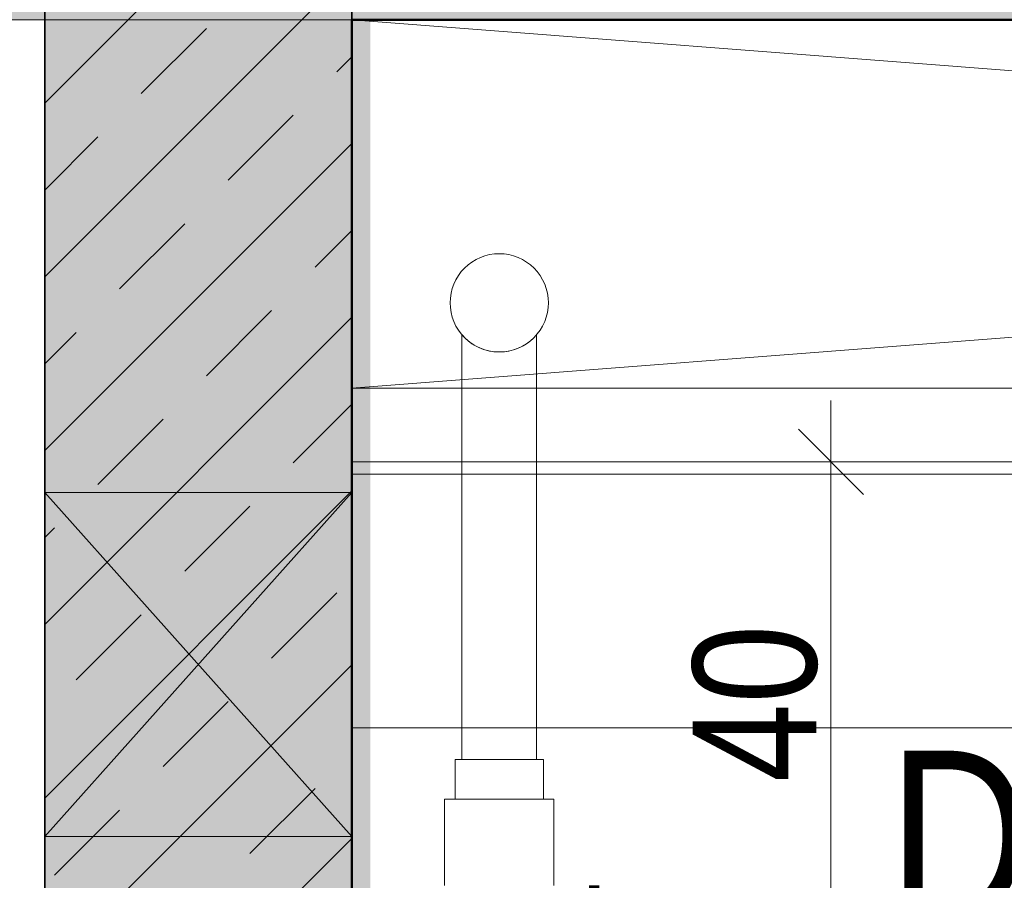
# Model space of a CAD drawing. Extents: x -620 to 300, y 62 to 1107.
# Tile 121 of 256: x -46 to -30, y 974 to 988. Entities that reach past the tile are written whole.
import ezdxf
from ezdxf.lldxf.tags import DXFTag

# ---------------------------------------------------------------- set-up
doc = ezdxf.new("R2010")
doc.units = 0
doc.layers.get('0').update_dxf_attribs({"lineweight": 35})
for name, color, linetype, lineweight, true_color in [('30 -34 Innenwände- 1 tragend', 7, 'Continuous', 13, 0xdd0806), ('30 -34 Innenwände- 11 Durchbruch', 4, 'Continuous', 9, 0x00ffff), ('30 -35 Decken- 1 Konstruktion-Träger- Stahlbeton', 7, 'grob-A06G9FRA8I', 13, 0x33aa00), ('30 -35 Decken- 2.1 Treppen Innen 2D', 7, 'Continuous', 9, 0x599559), ('40 -47 Nutzungspez. Anlagen -4 Feuerlöschanlagen', 7, 'Continuous', 9, 0xff7fff), ('70 -75 Raumstempel- 1 Raumstempel', 1, 'Continuous', 50, 0xff0000), ('70 -76 Bemaßung- 2 Allgemein', 9, 'Continuous', 5, 0x808080), ('iwb_Schraffur_Wand in Bauart BABW', 7, 'Continuous', 13, 0xac59ff), ('iwb_Sichtbeton', 2, 'Continuous', 50, 0xffff00), ('iwb_Sichtbeton-Shading', 2, 'Continuous', 50, 0xffff00)]:
    doc.layers.add(name, color=color, linetype=linetype, lineweight=lineweight, true_color=true_color)
doc.layers.add('Detailelementbeschriftung', color=7, linetype='Continuous', lineweight=9)
doc.layers.add('iwb_Schraffur_Unterzug', color=7, linetype='Continuous', lineweight=5, true_color=0xffffcc, plot=False)
doc.styles.get("Standard").update_dxf_attribs({"font": 'ARIALN.TTF'})
tags = doc.linetypes.add('grob-A06G9FRA8I', pattern=[14, 3, -8, 3]).pattern_tags.tags
tags[8:9] = [DXFTag(74, 4), DXFTag(75, 0), DXFTag(340, '0'), DXFTag(46, 0.0), DXFTag(50, 0.0), DXFTag(44, 0.0), DXFTag(45, 0.0)]
tags[6:7] = [DXFTag(74, 4), DXFTag(75, 0), DXFTag(340, '0'), DXFTag(46, 0.0), DXFTag(50, 0.0), DXFTag(44, 0.0), DXFTag(45, 0.0)]
tags[4:5] = [DXFTag(74, 4), DXFTag(75, 0), DXFTag(340, '0'), DXFTag(46, 0.0), DXFTag(50, 0.0), DXFTag(44, 0.0), DXFTag(45, 0.0)]

# ---------------------------------------------------------------- blocks, each defined once
blk = doc.blocks.new('Shading-A06G9FN58I', base_point=(42.225, 216.053))
at = {"layer": 'iwb_Sichtbeton-Shading', "color": 51, "true_color": 0xffff7f}
blk.add_solid([(-40.875, 988.053), (-40.275, 988.053), (-40.875, 829.253), (-40.275, 829.853)], dxfattribs=at)
blk = doc.blocks.new('Referenz-A06G9FRB8I')
at = {"layer": '30 -34 Innenwände- 1 tragend', "color": 0, "linetype": 'Continuous', "ltscale": 0.13}
for p, q in [((-45.575, 994.553), (-45.575, 829.553)), ((-40.575, 994.553), (-40.575, 829.553))]:
    blk.add_line(p, q, dxfattribs=at)
at = {"layer": '30 -34 Innenwände- 1 tragend', "color": 0, "lineweight": 35}
for p, q in [((-45.575, 994.553), (-45.575, 829.553)), ((-40.575, 994.553), (-40.575, 829.553))]:
    blk.add_line(p, q, dxfattribs=at)
at = {"layer": '30 -34 Innenwände- 1 tragend', "color": 0, "lineweight": 9}
for p, q in [((-45.575, 986.694), (-40.575, 991.694)), ((-45.575, 986.694), (-40.575, 991.694)), ((-45.575, 983.866), (-40.575, 988.866)), ((-45.575, 983.866), (-40.575, 988.866)), ((-44.004, 986.852), (-42.943, 987.912)), ((-44.004, 986.852), (-42.943, 987.912)), ((-40.822, 987.205), (-40.575, 987.451)), ((-40.822, 987.205), (-40.575, 987.451)), ((-42.589, 985.438), (-41.529, 986.498)), ((-42.589, 985.438), (-41.529, 986.498)), ((-45.575, 985.28), (-44.711, 986.145)), ((-45.575, 985.28), (-44.711, 986.145)), ((-45.575, 981.037), (-40.575, 986.037)), ((-45.575, 981.037), (-40.575, 986.037)), ((-44.357, 983.67), (-43.296, 984.73)), ((-44.357, 983.67), (-43.296, 984.73)), ((-41.175, 984.023), (-40.575, 984.623)), ((-41.175, 984.023), (-40.575, 984.623)), ((-42.943, 982.256), (-41.882, 983.316)), ((-42.943, 982.256), (-41.882, 983.316)), ((-45.575, 978.209), (-40.575, 983.209)), ((-45.575, 978.209), (-40.575, 983.209)), ((-45.575, 982.451), (-45.064, 982.963)), ((-45.575, 982.451), (-45.064, 982.963)), ((-41.529, 980.841), (-40.575, 981.795)), ((-41.529, 980.841), (-40.575, 981.795)), ((-44.711, 980.488), (-43.65, 981.548)), ((-44.711, 980.488), (-43.65, 981.548)), ((-45.575, 975.38), (-40.575, 980.38)), ((-45.575, 975.38), (-40.575, 980.38)), ((-43.296, 979.074), (-42.236, 980.134)), ((-43.296, 979.074), (-42.236, 980.134)), ((-45.575, 979.623), (-45.418, 979.781)), ((-45.575, 979.623), (-45.418, 979.781)), ((-41.882, 977.659), (-40.822, 978.72)), ((-41.882, 977.659), (-40.822, 978.72)), ((-45.064, 977.306), (-44.004, 978.366)), ((-45.064, 977.306), (-44.004, 978.366)), ((-45.575, 972.552), (-40.575, 977.552)), ((-45.575, 972.552), (-40.575, 977.552)), ((-43.65, 975.892), (-42.589, 976.952)), ((-43.65, 975.892), (-42.589, 976.952)), ((-42.236, 974.477), (-41.175, 975.538)), ((-42.236, 974.477), (-41.175, 975.538)), ((-45.418, 974.124), (-44.357, 975.185)), ((-45.418, 974.124), (-44.357, 975.185)), ((-45.575, 969.724), (-40.575, 974.724)), ((-45.575, 969.724), (-40.575, 974.724))]:
    blk.add_line(p, q, dxfattribs=at)
at = {"layer": '30 -34 Innenwände- 11 Durchbruch', "color": 0, "linetype": 'Continuous', "ltscale": 0.13}
for p, q in [((-45.575, 980.353), (-40.575, 980.353)), ((-40.575, 980.353), (-45.575, 974.753)), ((-40.575, 974.753), (-45.575, 980.353)), ((-45.575, 974.753), (-45.575, 980.353)), ((-45.575, 980.353), (-40.575, 974.753)), ((-40.575, 980.353), (-45.575, 974.753)), ((-40.575, 974.753), (-40.575, 980.353)), ((-40.575, 976.523), (-20.715, 976.523)), ((-45.575, 974.753), (-40.575, 974.753))]:
    blk.add_line(p, q, dxfattribs=at)
at = {"layer": '30 -34 Innenwände- 11 Durchbruch', "color": 0, "lineweight": 0}
for points in [[(-43.075, 977.553), (-45.575, 980.353), (-43.075, 980.353)], [(-43.075, 977.553), (-43.075, 980.353), (-40.575, 980.353)], [(-43.075, 974.753), (-45.575, 974.753), (-43.075, 977.553)], [(-43.075, 974.753), (-43.075, 977.553), (-40.575, 974.753)]]:
    blk.add_solid(points, dxfattribs=at)
at = {"layer": '30 -35 Decken- 1 Konstruktion-Träger- Stahlbeton', "color": 0}
blk.add_line((75.968, 988.053), (-121.575, 988.053), dxfattribs=at)
at = {"layer": '30 -35 Decken- 2.1 Treppen Innen 2D', "color": 0, "linetype": 'Continuous', "ltscale": 0.13}
for p, q in [((-40.575, 982.053), (36.925, 988.053)), ((36.925, 982.053), (-40.575, 988.053)), ((-40.575, 982.053), (36.925, 982.053)), ((-40.575, 980.853), (-40.575, 982.053)), ((36.925, 980.853), (-40.575, 980.853)), ((36.925, 980.653), (-40.575, 980.653)), ((-40.575, 980.653), (-40.575, 950.253))]:
    blk.add_line(p, q, dxfattribs=at)
at = {"layer": '30 -35 Decken- 2.1 Treppen Innen 2D', "color": 0, "linetype": 'grob-A06G9FRA8I', "ltscale": 0.13}
for p, q in [((36.925, 980.653), (-40.575, 980.653)), ((-40.575, 980.653), (-40.575, 953.053))]:
    blk.add_line(p, q, dxfattribs=at)
at = {"layer": '40 -47 Nutzungspez. Anlagen -4 Feuerlöschanlagen', "color": 0, "linetype": 'Continuous', "ltscale": 0.13}
for p, q in [((-38.408, 984.209), (-38.332, 984.228)), ((-38.332, 984.228), (-38.254, 984.239)), ((-38.254, 984.239), (-38.175, 984.243)), ((-38.175, 984.243), (-38.097, 984.239)), ((-38.097, 984.239), (-38.019, 984.228)), ((-38.019, 984.228), (-37.943, 984.209)), ((-38.683, 984.062), (-38.62, 984.108)), ((-38.62, 984.108), (-38.553, 984.149)), ((-38.553, 984.149), (-38.482, 984.182)), ((-38.482, 984.182), (-38.408, 984.209)), ((-37.943, 984.209), (-37.869, 984.182)), ((-37.869, 984.182), (-37.798, 984.149)), ((-37.798, 984.149), (-37.731, 984.108)), ((-37.731, 984.108), (-37.668, 984.062)), ((-38.841, 983.888), (-38.794, 983.951)), ((-38.794, 983.951), (-38.741, 984.009)), ((-38.741, 984.009), (-38.683, 984.062)), ((-37.668, 984.062), (-37.61, 984.009)), ((-37.61, 984.009), (-37.557, 983.951)), ((-37.557, 983.951), (-37.51, 983.888)), ((-38.941, 983.675), (-38.915, 983.749)), ((-38.915, 983.749), (-38.881, 983.82)), ((-38.881, 983.82), (-38.841, 983.888)), ((-37.51, 983.888), (-37.47, 983.82)), ((-37.47, 983.82), (-37.436, 983.749)), ((-37.436, 983.749), (-37.41, 983.675)), ((-38.972, 983.522), (-38.96, 983.599)), ((-38.96, 983.599), (-38.941, 983.675)), ((-37.41, 983.675), (-37.391, 983.599)), ((-37.391, 983.599), (-37.379, 983.522)), ((-38.975, 983.443), (-38.972, 983.522)), ((-38.972, 983.365), (-38.975, 983.443)), ((-37.379, 983.522), (-37.375, 983.443)), ((-37.375, 983.443), (-37.379, 983.365)), ((-38.96, 983.287), (-38.972, 983.365)), ((-38.941, 983.211), (-38.96, 983.287)), ((-37.391, 983.287), (-37.41, 983.211)), ((-37.379, 983.365), (-37.391, 983.287)), ((-38.915, 983.137), (-38.941, 983.211)), ((-38.881, 983.066), (-38.915, 983.137)), ((-37.436, 983.137), (-37.47, 983.066)), ((-37.41, 983.211), (-37.436, 983.137)), ((-38.841, 982.999), (-38.881, 983.066)), ((-38.794, 982.936), (-38.841, 982.999)), ((-37.51, 982.999), (-37.557, 982.936)), ((-37.47, 983.066), (-37.51, 982.999)), ((-38.741, 982.877), (-38.794, 982.936)), ((-38.783, 982.922), (-38.783, 976.006)), ((-38.683, 982.825), (-38.741, 982.877)), ((-38.62, 982.778), (-38.683, 982.825)), ((-37.668, 982.825), (-37.731, 982.778)), ((-37.61, 982.877), (-37.668, 982.825)), ((-37.557, 982.936), (-37.61, 982.877)), ((-37.568, 976.006), (-37.568, 982.922)), ((-38.553, 982.738), (-38.62, 982.778)), ((-38.482, 982.704), (-38.553, 982.738)), ((-38.408, 982.678), (-38.482, 982.704)), ((-38.332, 982.658), (-38.408, 982.678)), ((-38.254, 982.647), (-38.332, 982.658)), ((-38.175, 982.643), (-38.254, 982.647)), ((-38.097, 982.647), (-38.175, 982.643)), ((-38.019, 982.658), (-38.097, 982.647)), ((-37.943, 982.678), (-38.019, 982.658)), ((-37.869, 982.704), (-37.943, 982.678)), ((-37.798, 982.738), (-37.869, 982.704)), ((-37.731, 982.778), (-37.798, 982.738)), ((-38.894, 975.363), (-38.894, 976.006)), ((-38.894, 976.006), (-37.457, 976.006)), ((-38.783, 976.006), (-37.568, 976.006)), ((-37.457, 976.006), (-37.457, 975.363)), ((-39.065, 973.959), (-39.065, 975.363)), ((-39.065, 975.363), (-37.286, 975.363)), ((-37.457, 975.363), (-38.894, 975.363)), ((-37.286, 975.363), (-37.286, 973.959))]:
    blk.add_line(p, q, dxfattribs=at)
blk.add_ellipse((-38.175, 983.441), major_axis=(-0.607, -0.518), ratio=1, start_param=0, end_param=1.728588, dxfattribs=at)
at = {"layer": '70 -75 Raumstempel- 1 Raumstempel', "color": 0, "linetype": 'Continuous', "ltscale": 0.5}
for p, q in [((-40.575, 988.053), (36.925, 988.053)), ((-40.575, 829.553), (-40.575, 988.053))]:
    blk.add_line(p, q, dxfattribs=at)
at = {"layer": '70 -76 Bemaßung- 2 Allgemein', "color": 0, "linetype": 'Continuous', "ltscale": 0.13}
for p, q in [((-32.775, 981.853), (-32.775, 979.793)), ((-35.275, 980.853), (-31.775, 980.853)), ((-32.775, 973.914), (-32.775, 979.793))]:
    blk.add_line(p, q, dxfattribs=at)
at = {"layer": '70 -76 Bemaßung- 2 Allgemein', "color": 0, "linetype": 'Continuous', "lineweight": 20, "ltscale": 0.2}
blk.add_line((-33.306, 981.384), (-32.245, 980.323), dxfattribs=at)
at = {"layer": '40 -47 Nutzungspez. Anlagen -4 Feuerlöschanlagen', "color": 0, "linetype": 'Continuous', "ltscale": 0.13, "insert": (-36.714, 971.886), "char_height": 1.51033, "attachment_point": 1, "rotation": 90}
blk.add_mtext('{\\fArial Narrow;FT}', dxfattribs=at)
at = {"layer": '70 -76 Bemaßung- 2 Allgemein', "color": 0, "linetype": 'Continuous', "ltscale": 0.13, "insert": (-35.026, 975.637), "char_height": 2.01377, "attachment_point": 1, "rotation": 90}
blk.add_mtext('{\\fArial Narrow;40}', dxfattribs=at)
blk = doc.blocks.new('Referenz-A06G9FRD8I')
at = {"layer": 'iwb_Schraffur_Wand in Bauart BABW', "linetype": 'Continuous', "ltscale": 0.13}
blk.add_hatch(color=256, dxfattribs=at).paths.add_polyline_path([(-45.573, 824.553), (-45.573, 988.053), (-44.075, 988.053), (-44.075, 999.153), (-42.075, 999.153), (-42.075, 988.085), (-40.573, 988.085), (-40.573, 829.553), (-35.573, 829.553), (-35.573, 824.553)])
at = {"layer": 'iwb_Schraffur_Unterzug', "linetype": 'Continuous', "ltscale": 0.13}
for points in [[(-538.628, 990.412), (75.968, 989.708), (75.968, 988.053)], [(-538.628, 990.412), (75.968, 988.053), (-538.628, 988.053)]]:
    blk.add_solid(points, dxfattribs=at)
at = {"layer": 'iwb_Sichtbeton', "linetype": 'Continuous', "ltscale": 0.5}
blk.add_solid([(-40.875, 988.053), (-40.275, 988.053), (-40.875, 829.253), (-40.275, 829.853)], dxfattribs=at)
blk = doc.blocks.new('Einzeiliger Text-A06G9FSZ8I')
at = {"color": 0, "lineweight": -2, "insert": (-31.845, 976.152), "char_height": 2.8, "attachment_point": 1}
blk.add_mtext('{\\fArial Narrow;DN32}', dxfattribs=at)

msp = doc.modelspace()

# ---------------------------------------------------------------- block references
at = {"color": 8, "lineweight": 25, "ltscale": 0.25, "true_color": 0x808080}
for name in ['Referenz-A06G9FRB8I', 'Referenz-A06G9FRD8I']:
    msp.add_blockref(name, (0, 0), dxfattribs=at)
msp.add_blockref('Shading-A06G9FN58I', (42.225, 216.053))
at = {"layer": 'Detailelementbeschriftung', "ltscale": 0.13}
msp.add_blockref('Einzeiliger Text-A06G9FSZ8I', (0, 0), dxfattribs=at)

doc.saveas('drawing.dxf')
